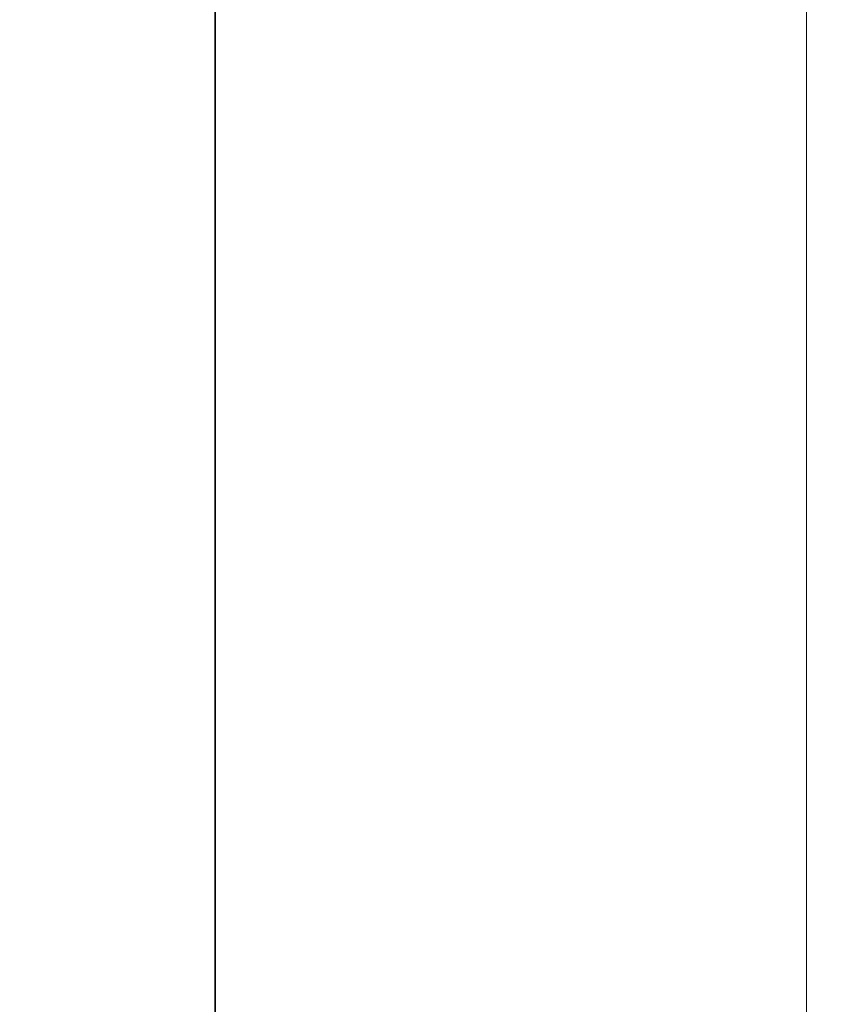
# Model space of a CAD drawing. Header units: millimetres. Extents: x 4 to 1188, y 1 to 840.
# Tile 28 of 256: x 89 to 107, y 378 to 400. Entities that reach past the tile are written whole.
import ezdxf

# ---------------------------------------------------------------- set-up
doc = ezdxf.new("R2010")
doc.units = ezdxf.units.MM
doc.layers.add('1', color=7, linetype='Continuous')
doc.styles.add('Arial Unicode MS', font='Arial Unicode MS')
doc.dimstyles.get("Standard").update_dxf_attribs({"dimtxt": 0.18, "dimasz": 0.18, "dimexe": 0.18, "dimexo": 0.0625, "dimgap": 0.09, "dimtad": 0, "dimtih": 1, "dimtoh": 1, "dimdec": 4, "dimzin": 0, "dimdsep": 46, "dimtxsty": 'Standard', "dimcen": 0.09, "dimadec": 0, "dimazin": 0, "dimtfac": 1, "dimtdec": 4, "dimtofl": 0, "dimtmove": 0, "dimatfit": 3, "dimfxl": 0, "dimtolj": 1, "dimtzin": 0, "dimarcsym": 0})

# ---------------------------------------------------------------- blocks, each defined once
blk = doc.blocks.new('_U27')
at = {"layer": '1', "color": 18, "lineweight": 35}
for p, q in [((106.927, 423.229), (90.982, 423.229)), ((92.982, 423.229), (92.982, 291.229)), ((105.594, 291.229), (90.982, 291.229))]:
    blk.add_line(p, q, dxfattribs=at)
at = {"layer": '1', "color": 18, "lineweight": 70}
for points in [[(92.982, 423.229), (93.758, 419.729), (92.206, 419.729)], [(92.982, 291.229), (92.206, 294.729), (93.758, 294.729)]]:
    blk.add_solid(points, dxfattribs=at)
at = {"layer": '1', "color": 18, "linetype": 'Continuous', "lineweight": 13, "insert": (92.529, 354.017), "char_height": 3, "attachment_point": 7, "rotation": 90, "line_spacing_factor": 1.047437, "style": 'Arial Unicode MS'}
blk.add_mtext('\\fArial Unicode MS|b0|i0;\\W1.0000;990', dxfattribs=at)

msp = doc.modelspace()

# ---------------------------------------------------------------- linework, layer by layer
at = {"layer": '1', "color": 154, "linetype": 'Continuous', "lineweight": 13}
msp.add_line((106.2604, 422.7686), (106.2604, 292.0753), dxfattribs=at)

# ---------------------------------------------------------------- dimensions: what is measured, and where the dimension line sits
at = {"layer": '1', "color": 18, "linetype": 'Continuous', "lineweight": 13}
dim = msp.add_linear_dim(base=(92.9819, 291.2286), p1=(107.927, 423.2286), p2=(116.927, 291.2286), angle=90, dimstyle='Standard', override={"dimtxt": 3, "dimasz": 3.5, "dimexe": 2, "dimexo": 1, "dimgap": 1.5, "dimtad": 1, "dimtih": 0, "dimtoh": 0, "dimdec": 2, "dimlfac": 7.5, "dimzin": 8, "dimdsep": 44, "dimlunit": 2, "dimtxsty": 'Arial Unicode MS', "dimsah": 1, "dimse1": 0, "dimse2": 0, "dimsd1": 0, "dimsd2": 0, "dimclrd": 18, "dimclre": 18, "dimclrt": 18, "dimtol": 0, "dimtm": -0.1, "dimtfac": 0.666667, "dimtdec": 2, "dimtofl": 1, "dimtmove": 0, "dimtzin": 8, "dimlwd": 35, "dimlwe": 35}, dxfattribs=at)
dim.commit()
dim.dimension.update_dxf_attribs({"geometry": '_U27', "text_midpoint": (92.9819, 357.2286), "dimtype": 160})

doc.saveas('drawing.dxf')
